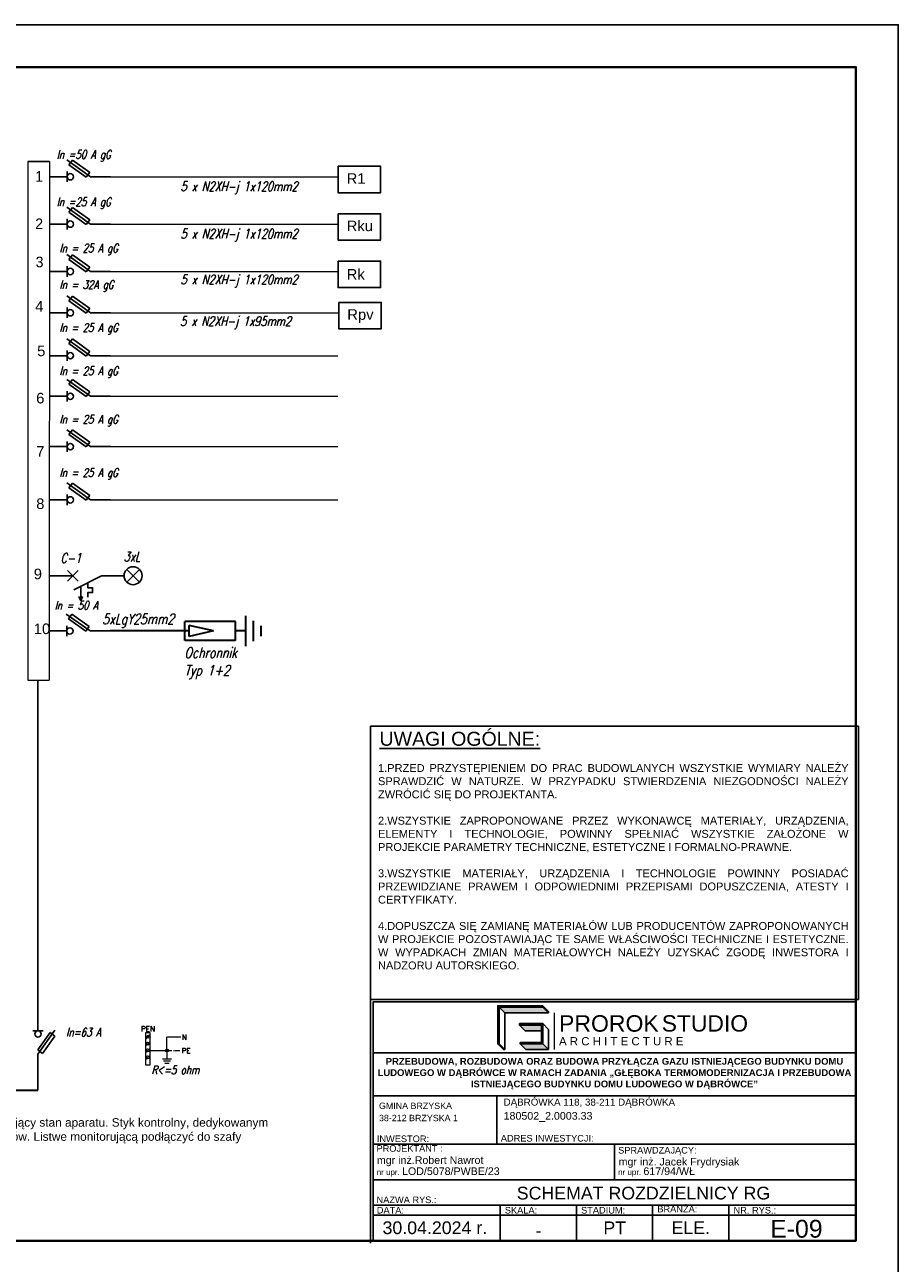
# Model space of a CAD drawing. Header units: millimetres. Extents: x 22250 to 51280, y -5012 to 7692.
# Tile 4 of 183: x 23319 to 24350, y 6230 to 7692. Entities that reach past the tile are written whole.
import ezdxf

# ---------------------------------------------------------------- set-up
doc = ezdxf.new("R2010")
doc.units = ezdxf.units.MM
doc.linetypes.add('ACAD_ISO10W100', pattern=[18, 12, -3, 0, -3])
for name, color, linetype in [('-RAMKI', 250, 'Continuous'), ('E_opisy_k', 94, 'Continuous'), ('E_OPRAWYESSYSTEM', 140, 'Continuous'), ('E_Wlaczniki', 3, 'Continuous'), ('el - r opisy', 100, 'Continuous'), ('el - r schemat', 7, 'Continuous'), ('el - rozdzielnice schemat', 7, 'Continuous'), ('el - tabelki', 7, 'Continuous'), ('LAYER1', 7, 'Continuous')]:
    doc.layers.add(name, color=color, linetype=linetype)
doc.layers.add('1', color=7, linetype='Continuous', lineweight=25)
doc.layers.add('P', color=250, linetype='Continuous', lineweight=20)
doc.styles.add('CGothic', font='GOTHIC.TTF')
doc.styles.add('el', font='simplex.shx', dxfattribs={"width": 0.75, "oblique": 15})
doc.styles.add('Roman', font='romans')
doc.styles.add('romans', font='romans.shx')
doc.styles.get("Standard").update_dxf_attribs({"font": 'arial.ttf'})

# ---------------------------------------------------------------- blocks, each defined once
blk = doc.blocks.new('el - lampka')
at = {"layer": 'el - r schemat'}
for p, q in [((13.2, 13.2), (-13.2, -13.2)), ((-13.2, 13.2), (13.2, -13.2))]:
    blk.add_line(p, q, dxfattribs=at)
at = {"layer": 'el - r schemat', "linetype": 'Continuous'}
blk.add_circle((0, 0), 18.7, dxfattribs=at)
blk = doc.blocks.new('wylacznik nadpradowy')
at = {"ltscale": 0.005}
for p, q in [((0, 0), (47.7, 0)), ((49.8, -29.5), (107.7, 0)), ((107.7, 0), (154.9, 0)), ((64.3, -52.1), (64.3, -22.1)), ((64.3, -52.1), (60.4, -42.9)), ((64.3, -52.1), (68.1, -42.9))]:
    blk.add_line(p, q, dxfattribs=at)
for points in [[(36.6, -11.1), (47.7, 0), (58.8, 11.1)], [(58.8, -11.1), (47.7, 0), (36.6, 11.1)], [(78.8, -44.8), (78.8, -34.8), (88.8, -34.8), (88.8, -24.8), (78.8, -24.8), (78.8, -14.8)]]:
    blk.add_lwpolyline(points, dxfattribs=at)
blk = doc.blocks.new('el - rozlacznik izolacyjny')
at = {"ltscale": 0.005}
blk.add_line((0, 0), (0, -41.6), dxfattribs=at)
for p, q in [((28.5, -45.5), (-0.7, -86.5)), ((39.5, -54), (10.3, -95)), ((28.5, -45.5), (39.5, -54)), ((-0.7, -86.5), (10.3, -95))]:
    blk.add_line(p, q)
for points in [[(-12.3, -41.6), (0, -41.6), (12.3, -41.6)], [(40, -40.6), (0, -96.7), (0, -143.9)]]:
    blk.add_lwpolyline(points, dxfattribs=at)
blk.add_circle((0, -49.1), 7.53, dxfattribs=at)
blk = doc.blocks.new('*U944')
for p, q in [((-1, 5.26), (-1, 1)), ((-1, 3), (-1, 4))]:
    blk.add_line(p, q)
blk.add_lwpolyline([(-42, 0), (0, 0), (0, 29.7), (-42, 29.7)], close=True)
at = {"lineweight": 40}
blk.add_lwpolyline([(-39, 1), (-1, 1), (-1, 28.7), (-39, 28.7)], close=True, dxfattribs=at)
blk = doc.blocks.new('LOGO_PROROK')
h = blk.add_hatch(color=256)
h.dxf.hatch_style = 1
h.paths.add_polyline_path([(302, 572), (302, 588), (35, 588), (35, 121), (52, 121), (52, 572)])
h = blk.add_hatch(color=117)
h.dxf.hatch_style = 1
h.paths.add_polyline_path([(52, 572), (122, 502), (388, 502), (318, 572)])
h = blk.add_hatch(color=256)
h.dxf.hatch_style = 1
h.paths.add_polyline_path([(302, 588), (302, 572), (318, 572), (585, 572), (585, 588)])
h.paths.add_polyline_path([(585, 121), (585, 369), (302, 369), (302, 352), (568, 352), (568, 137), (310, 137), (310, 121)])
h = blk.add_hatch(color=117)
h.dxf.hatch_style = 1
h.paths.add_polyline_path([(318, 572), (388, 502), (655, 502), (585, 572)])
h = blk.add_hatch(color=256)
h.dxf.hatch_style = 1
h.paths.add_polyline_path([(585, 588), (585, 572), (655, 502), (655, 518)])
h = blk.add_hatch(color=117)
h.dxf.hatch_style = 1
h.paths.add_polyline_path([(568, 352), (302, 352), (372, 282), (568, 282)])
h = blk.add_hatch(color=117)
h.dxf.hatch_style = 1
h.paths.add_polyline_path([(52, 121), (35, 121), (105, 51), (122, 51)])
h = blk.add_hatch(color=117)
h.dxf.hatch_style = 1
h.paths.add_polyline_path([(655, 51), (585, 121), (310, 121), (380, 51)])
for p, q in [((52, 572), (122, 502)), ((122, 502), (388, 502)), ((122, 502), (122, 51)), ((302, 572), (302, 588)), ((388, 502), (655, 502)), ((585, 588), (655, 518)), ((585, 572), (655, 502)), ((655, 502), (655, 518)), ((302, 369), (302, 352)), ((459, 369), (302, 369)), ((302, 352), (372, 282)), ((459, 352), (302, 352)), ((585, 369), (655, 299)), ((372, 282), (568, 282)), ((655, 51), (655, 299)), ((35, 121), (105, 51)), ((52, 121), (122, 51)), ((122, 51), (105, 51)), ((310, 121), (380, 51)), ((380, 51), (655, 51)), ((585, 121), (655, 51))]:
    blk.add_line(p, q)
at = {"lineweight": 20}
blk.add_line((724, 502), (724, 51), dxfattribs=at)
for points in [[(318, 572), (302, 572), (302, 572), (52, 572), (52, 121), (35, 121), (35, 588), (585, 588), (585, 572), (318, 572)], [(568, 352), (459, 352), (459, 369), (585, 369), (585, 121), (310, 121), (310, 137), (568, 137)]]:
    blk.add_lwpolyline(points, close=True)
at = {"insert": (784, 472), "char_height": 201.4, "attachment_point": 1}
blk.add_mtext_dynamic_manual_height_columns('PROROK', width=3506.2, gutter_width=10.9, heights=[0], dxfattribs=at)
at = {"color": 117, "insert": (2039, 472), "char_height": 200, "attachment_point": 1}
blk.add_mtext_dynamic_manual_height_columns('STUDIO', width=3506.2, gutter_width=10.9, heights=[0], dxfattribs=at)
at = {"lineweight": 20, "insert": (784, 204), "char_height": 100, "attachment_point": 1}
blk.add_mtext_dynamic_manual_height_columns('A R C H I T E C T U R E', width=3506.2, gutter_width=10.9, heights=[0], dxfattribs=at)
blk = doc.blocks.new('RAMKA1')
for p, q in [((598.49, 580.51), (693.49, 580.51)), ((598.49, 572.05), (693.49, 572.05)), ((622.87, 562.55), (622.87, 572.05)), ((598.49, 562.55), (693.49, 562.55)), ((645.99, 562.55), (645.99, 555.55)), ((598.49, 555.55), (693.49, 555.55)), ((598.49, 550.55), (693.49, 550.55)), ((623.49, 550.55), (623.49, 543.55)), ((638.49, 550.55), (638.49, 543.55)), ((653.49, 550.55), (653.49, 543.55)), ((668.49, 550.55), (668.49, 543.55)), ((598.49, 548.55), (693.49, 548.55))]:
    blk.add_line(p, q)
for points in [[(597.99, 591.01), (693.99, 591.01), (693.99, 644.74), (597.99, 644.74)], [(598.49, 543.55), (598.49, 590.51), (693.49, 590.51), (693.49, 543.55)]]:
    blk.add_lwpolyline(points, close=True)
blk.add_lwpolyline([(597.99, 543.05), (597.99, 591.01), (693.99, 591.01)])
at = {"xscale": 0.01609849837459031, "yscale": 0.01609849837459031, "zscale": 0.01609849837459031}
blk.add_blockref('LOGO_PROROK', (622.46, 580.31), dxfattribs=at)
at = {"layer": '-RAMKI', "attachment_point": 1}
for s, insert, char_height, width, style in [('{\\fArial|b0|i0|c0|p34;\\LUWAGI OGÓLNE:}', (599.76, 643.65), 2.7519, 86.4064, 'CGothic'), ('\\pxqj;{\\fArial|b0|i0|c238|p34;\\W1;1.PRZED PRZYSTĘPIENIEM DO PRAC BUDOWLANYCH WSZYSTKIE WYMIARY NALEŻY SPRAWDZIĆ W NATURZE. W PRZYPADKU STWIERDZENIA NIEZGODNOŚCI NALEŻY ZWRÓCIĆ SIĘ DO PROJEKTANTA.\\P\\P2.WSZYSTKIE ZAPROPONOWANE PRZEZ WYKONAWCĘ MATERIAŁY, URZĄDZENIA, ELEMENTY I TECHNOLOGIE, POWINNY SPEŁNIAĆ WSZYSTKIE ZAŁOŻONE W PROJEKCIE PARAMETRY TECHNICZNE, ESTETYCZNE I FORMALNO-PRAWNE.\\P\\P3.WSZYSTKIE MATERIAŁY, URZĄDZENIA I TECHNOLOGIE POWINNY POSIADAĆ PRZEWIDZIANE PRAWEM I ODPOWIEDNIMI PRZEPISAMI DOPUSZCZENIA, ATESTY I CERTYFIKATY.\\P\\P4.DOPUSZCZA SIĘ ZAMIANĘ MATERIAŁÓW LUB PRODUCENTÓW ZAPROPONOWANYCH W PROJEKCIE POZOSTAWIAJĄC TE SAME WŁAŚCIWOŚCI TECHNICZNE I ESTETYCZNE. W WYPADKACH ZMIAN MATERIAŁOWYCH NALEŻY UZYSKAĆ ZGODĘ INWESTORA I NADZORU AUTORSKIEGO.}', (599.47, 637.3), 1.55283, 92.3017, 'romans')]:
    blk.add_mtext(s, dxfattribs=dict(at, insert=insert, char_height=char_height, width=width, style=style))
for s, width, heights, insert, char_height, attachment_point in [('\\pxsm1;{\\fArial|b1|i0|c238|p34;PRZEBUDOWA, ROZBUDOWA ORAZ BUDOWA PRZYŁĄCZA GAZU ISTNIEJĄCEGO BUDYNKU DOMU LUDOWEGO W DĄBRÓWCE W RAMACH ZADANIA „GŁĘBOKA TERMOMODERNIZACJA I PRZEBUDOWA ISTNIEJĄCEGO BUDYNKU DOMU LUDOWEGO W DĄBRÓWCE”}', 95, [24.29], (645.99, 579.5), 1.33333, 2), ('\\pxa0.25,sm1.15;{\\H0.83333x;GMINA BRZYSKA\\P\\pa0,s*;38-212 BRZYSKA 1}', 46.9954, [0], (599.66, 570.71), 1.5, 1), ('\\pxa0.25,sm1.15;{\\H0.91667x;DĄBRÓWKA 118, 38-211 DĄBRÓWKA}\\P\\pa0,s*;180502_2.0003.33', 68.3598, [0], (624.18, 571.5), 1.5, 1), ('INWESTOR:', 28.4215, [0], (599.23, 564.25), 1.3, 1), ('ADRES INWESTYCJI:', 28.4215, [0], (623.63, 564.36), 1.3, 1), ('PROJEKTANT :', 28.4215, [0], (599.17, 562.35), 1.3, 1), ('mgr inż.Robert Nawrot', 32.615, [0], (599.24, 560.16), 1.5, 1), ('SPRAWDZAJĄCY:', 28.4215, [0], (646.71, 562), 1.3, 1), ('\\pxa0.58333,sm1.15;{\\H0.75x;nr upr. }LOD/5078/PWBE/23', 47.9358, [0], (599.21, 557.98), 1.5, 1), ('\\pxa0.58333,sm1.15;{\\H0.75x;nr upr. }617/94/WŁ', 47.9358, [0], (646.71, 557.98), 1.5, 1), ('mgr inż. Jacek Frydrysiak', 28.4215, [0], (646.81, 559.85), 1.5, 1), ('NAZWA RYS.:', 28.4215, [0], (599.18, 552.25), 1.3, 1), ('BRANŻA:', 28.4215, [0], (654.42, 550.44), 1.3, 1), ('DATA:', 28.4215, [0], (599.23, 550.2), 1.3, 1), ('SKALA:', 28.4215, [0], (624.42, 550.2), 1.3, 1), ('STADIUM:', 28.4215, [0], (639.42, 550.2), 1.3, 1), ('NR. RYS.:', 28.4215, [0], (669.42, 550.2), 1.3, 1), ('30.04.2024 r.', 28.4215, [0], (610.65, 546.09), 2.5, 5), ('PT', 28.4215, [0], (646.04, 546.09), 2.5, 5), ('\\pxqc;ELE.', 15, [5], (661, 546.1), 2.5, 5)]:
    blk.add_mtext_dynamic_manual_height_columns(s, width=width, gutter_width=12.5, heights=heights, dxfattribs=dict(insert=insert, char_height=char_height, attachment_point=attachment_point))

msp = doc.modelspace()

# ---------------------------------------------------------------- hatches: boundary and pattern name
at = {"layer": 'el - r schemat', "lineweight": 0}
h = msp.add_hatch(color=256, dxfattribs=at)
edge = h.paths.add_edge_path()
edge.add_arc((23486.9, 6481.5), 1.76, 0, 360)

# ---------------------------------------------------------------- linework, layer by layer
at = {"layer": '1', "lineweight": 35}
for p, q in [((23508, 6965.2), (23508, 6987.7)), ((23568, 6987.7), (23508, 6987.7)), ((23568, 6965.2), (23568, 6987.7)), ((23580, 6958.5), (23580, 6994.5)), ((23589, 6964.4), (23589, 6988.4)), ((23513.2, 6976.5), (23419.8, 6976.5)), ((23541.7, 6976.5), (23513.2, 6983.1)), ((23513.2, 6969.8), (23513.2, 6983.1)), ((23541.7, 6976.5), (23513.2, 6969.8)), ((23580, 6976.5), (23568, 6976.5)), ((23598, 6970.4), (23598, 6982.4)), ((23568, 6965.2), (23508, 6965.2))]:
    msp.add_line(p, q, dxfattribs=at)
at = {"layer": 'E_OPRAWYESSYSTEM', "color": 7, "lineweight": 20}
msp.add_line((23322.8, 6918.5), (23347.8, 6918.5), dxfattribs=at)
at = {"layer": 'E_Wlaczniki', "color": 0, "linetype": 'ByBlock', "lineweight": 9, "ltscale": 500}
for p, q in [((23420.3, 7512.5), (23688, 7512.5)), ((23420.3, 7456.6), (23688, 7456.6)), ((23420.3, 7400.7), (23688, 7400.7)), ((23420.3, 7352), (23688.7, 7352)), ((23420.3, 7301.3), (23688.7, 7301.3)), ((23420.3, 7253.4), (23688.7, 7253.4)), ((23420.3, 7194), (23688.7, 7194)), ((23420.3, 7131.2), (23688.7, 7131.2))]:
    msp.add_line(p, q, dxfattribs=at)
at = {"layer": 'el - r schemat', "lineweight": 0}
for p, q in [((23322.9, 7530.4), (23322.9, 6918.5)), ((23348.2, 7530.4), (23347.8, 6918.5)), ((23461.9, 6487.1), (23467.1, 6492.2)), ((23462.6, 6495.2), (23467.7, 6500.3)), ((23486.9, 6481.5), (23486.9, 6497.5)), ((23487.6, 6497.5), (23503.4, 6497.5)), ((23461.9, 6479), (23467.1, 6484.1)), ((23461.9, 6470.9), (23467.1, 6476)), ((23466.9, 6481.5), (23485.2, 6481.5)), ((23486.9, 6481.5), (23486.9, 6471.5)), ((23481.6, 6471.5), (23492.3, 6471.5)), ((23491, 6468.8), (23482.9, 6468.8)), ((23484.3, 6466.4), (23489.6, 6466.4))]:
    msp.add_line(p, q, dxfattribs=at)
at = {"layer": 'el - r schemat', "linetype": 'ACAD_ISO10W100', "lineweight": 0, "ltscale": 0.5}
msp.add_line((23486.9, 6481.5), (23502.8, 6481.5), dxfattribs=at)
at = {"layer": 'el - r schemat', "color": 0, "lineweight": -3, "elevation": 0}
for points in [[(23688.9, 7524.8), (23739.1, 7524.8), (23739.1, 7493.7), (23688.9, 7493.7)], [(23688.9, 7468.9), (23739.1, 7468.9), (23739.1, 7437.7), (23688.9, 7437.7)], [(23688.9, 7413), (23739.1, 7413), (23739.1, 7381.8), (23688.9, 7381.8)], [(23689.7, 7364.3), (23739.9, 7364.3), (23739.9, 7333.2), (23689.7, 7333.2)]]:
    msp.add_lwpolyline(points, close=True, dxfattribs=at)
at = {"layer": 'el - r schemat', "lineweight": 0, "elevation": 0}
msp.add_lwpolyline([(23461.7, 6464.6), (23467.3, 6464.6), (23467.3, 6502.1), (23461.7, 6502.1)], close=True, dxfattribs=at)
at = {"layer": 'el - r schemat', "lineweight": 0}
for centre, radius in [((23464.5, 6489.6), 1.82), ((23465.2, 6497.7), 1.82), ((23464.5, 6481.5), 1.82), ((23464.5, 6473.4), 1.82), ((23486.9, 6481.5), 1.76)]:
    msp.add_circle(centre, radius, dxfattribs=at)
at = {"layer": 'el - rozdzielnice schemat', "color": 0, "lineweight": -3}
msp.add_line((23334.7, 6466), (23334.7, 6434.5), dxfattribs=at)
at = {"layer": 'el - tabelki', "color": 0, "lineweight": -3}
msp.add_line((23322.9, 7530.4), (23348.2, 7530.4), dxfattribs=at)
at = {"layer": 'LAYER1', "color": 7}
msp.add_line((23334.7, 6918.5), (23334.7, 6525.5), dxfattribs=at)
at = {"layer": 'P', "color": 5, "linetype": 'Continuous', "lineweight": 30}
msp.add_lwpolyline([(23176.6, 6434.5), (23334.7, 6434.5)], dxfattribs=at)

# ---------------------------------------------------------------- block references
for name, p, xscale, yscale, zscale in [('*U944', (24350.2, 6206.9), 50, 50, 50), ('RAMKA1', (20139.3, 2995.6), 6, 6, 6)]:
    msp.add_blockref(name, p, dxfattribs=dict(xscale=xscale, yscale=yscale, zscale=zscale))
at = {"layer": 'el - r schemat', "lineweight": 0, "xscale": 0.5, "yscale": 0.5, "zscale": 0.5, "rotation": 90}
for p in [(23348.3, 7512.5), (23348.3, 7456.6), (23348.3, 7400.7), (23348.3, 7352), (23348.3, 7301.3), (23348.3, 7253.4), (23348.3, 7194), (23348.3, 7131.2), (23347.8, 6976.5)]:
    msp.add_blockref('el - rozlacznik izolacyjny', p, dxfattribs=at)
at = {"layer": 'el - r schemat', "lineweight": 0}
for name, p, xscale, yscale, zscale in [('wylacznik nadpradowy', (23348.8, 7041.6), 0.56699999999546, 0.56699999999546, 0.56699999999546), ('el - lampka', (23447, 7041.7), 0.56699999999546, 0.56699999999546, 0.56699999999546), ('el - rozlacznik izolacyjny', (23334.7, 6525.5), 0.5, 0.5, 0.5)]:
    msp.add_blockref(name, p, dxfattribs=dict(at, xscale=xscale, yscale=yscale, zscale=zscale))

# ---------------------------------------------------------------- texts
at = {"char_height": 12.5, "width": 1093.017, "attachment_point": 1}
for s, insert in [('{\\Ftxt|c238;1}', (23331.4, 7519.2)), ('{\\Ftxt|c238;2}', (23331.4, 7463.3)), ('{\\Ftxt|c238;3}', (23331.9, 7418.2)), ('4', (23331.4, 7365.8)), ('5', (23333.7, 7313.2)), ('6', (23332.6, 7257.5)), ('7', (23332.6, 7194.6)), ('8', (23332.6, 7132.9)), ('9', (23329.7, 7050)), ('10', (23329.7, 6985.3))]:
    msp.add_mtext(s, dxfattribs=dict(at, insert=insert))
at = {"attachment_point": 5}
for s, width, heights, insert, char_height in [('SCHEMAT ROZDZIELNICY RG', 570, [7], (24049.5, 6313), 15), ('E-09', 170.529, [0], (24230, 6270.9), 21), ('-', 170.529, [0], (23925.6, 6269), 15)]:
    msp.add_mtext_dynamic_manual_height_columns(s, width=width, gutter_width=75, heights=heights, dxfattribs=dict(at, insert=insert, char_height=char_height))
at = {"layer": 'E_opisy_k', "linetype": 'ByBlock', "insert": (22943.5, 6401.5), "char_height": 10, "attachment_point": 1}
msp.add_mtext_dynamic_manual_height_columns('Każdy aparat należy wyposażyć w styk kontrolny, monitorujący stan aparatu. Styk kontrolny, dedykowanym przewodem, podłączyć do listwy monitorującej stan aparatów. Listwe monitorującą podłączyć do szafy RACK.', width=666.098, gutter_width=0.5, heights=[0], dxfattribs=at)
at = {"layer": 'el - r opisy', "lineweight": 0, "attachment_point": 1, "style": 'el'}
for s, insert, char_height, width in [('In =50 A gG', (23356.7, 7543.8), 10, 175.54), ('5 x N2XH-j 1x120mm2', (23503, 7506.8), 11.25, 197.483), ('In =25 A gG', (23356.7, 7487.9), 10, 175.54), ('5 x N2XH-j 1x120mm2', (23503, 7450.9), 11.25, 197.483), ('In = 25 A gG', (23360, 7433.3), 10, 175.54), ('5 x N2XH-j 1x120mm2', (23503, 7396.8), 11.25, 197.483), ('In = 32A gG', (23360, 7390.2), 10, 175.54), ('Skrzynka przy elewacji\\PIP 65 czerwona, metalowa', (23141.4, 7358.6), 11.25, 197.483), ('In = 25 A gG', (23360, 7339.5), 10, 175.54), ('5 x N2XH-j 1x95mm2', (23502.5, 7347.7), 11.25, 197.483), ('In = 25 A gG', (23360, 7288.4), 10, 175.54), ('In = 25 A gG', (23360, 7231.3), 10, 175.54), ('In = 25 A gG', (23360, 7168.4), 10, 175.54), ('C-1', (23361.2, 7068.2), 11.34, 199.063), ('3xL', (23435.8, 7070), 11.34, 199.063), ('In = 50 A', (23354.3, 7011.7), 10, 175.54), ('In=63 A', (23368, 6508), 10, 175.54)]:
    msp.add_mtext(s, dxfattribs=dict(at, insert=insert, char_height=char_height, width=width))
at = {"layer": 'el - r opisy', "lineweight": 0, "insert": (23410.5, 6996.9), "char_height": 12.5, "width": 195.966, "attachment_point": 1, "rotation": 359.9975, "style": 'el'}
msp.add_mtext('5xLgY25mm2 ', dxfattribs=at)
at = {"layer": 'el - r opisy', "lineweight": 20, "insert": (23507.6, 6957.1), "char_height": 12.5, "width": 195.966, "attachment_point": 1, "rotation": 359.9975, "style": 'el'}
msp.add_mtext('Ochronnik \\PTyp 1+2', dxfattribs=at)
at = {"layer": 'el - r opisy', "insert": (23468.7, 6463.5), "char_height": 10, "width": 435.646, "attachment_point": 1, "rotation": 359.9975, "style": 'el'}
msp.add_mtext('R<=5 ohm', dxfattribs=at)
at = {"layer": 'el - r schemat', "lineweight": 0, "style": 'Roman'}
for s, p in [('PEN', (23456.3, 6503.9)), ('N', (23504.6, 6493.9)), ('PE', (23504.1, 6478.1))]:
    msp.add_text(s, height=6.2, dxfattribs=at).set_placement(p)
at = {"layer": 'el - r schemat', "color": 0, "lineweight": -3, "char_height": 12.5, "width": 122.379, "attachment_point": 1}
for s, insert in [('R1', (23699.1, 7516.7)), ('Rku', (23699.1, 7460.8)), ('Rk', (23699.1, 7403.6)), ('Rpv', (23699.8, 7356.2))]:
    msp.add_mtext(s, dxfattribs=dict(at, insert=insert))

doc.saveas('drawing.dxf')
